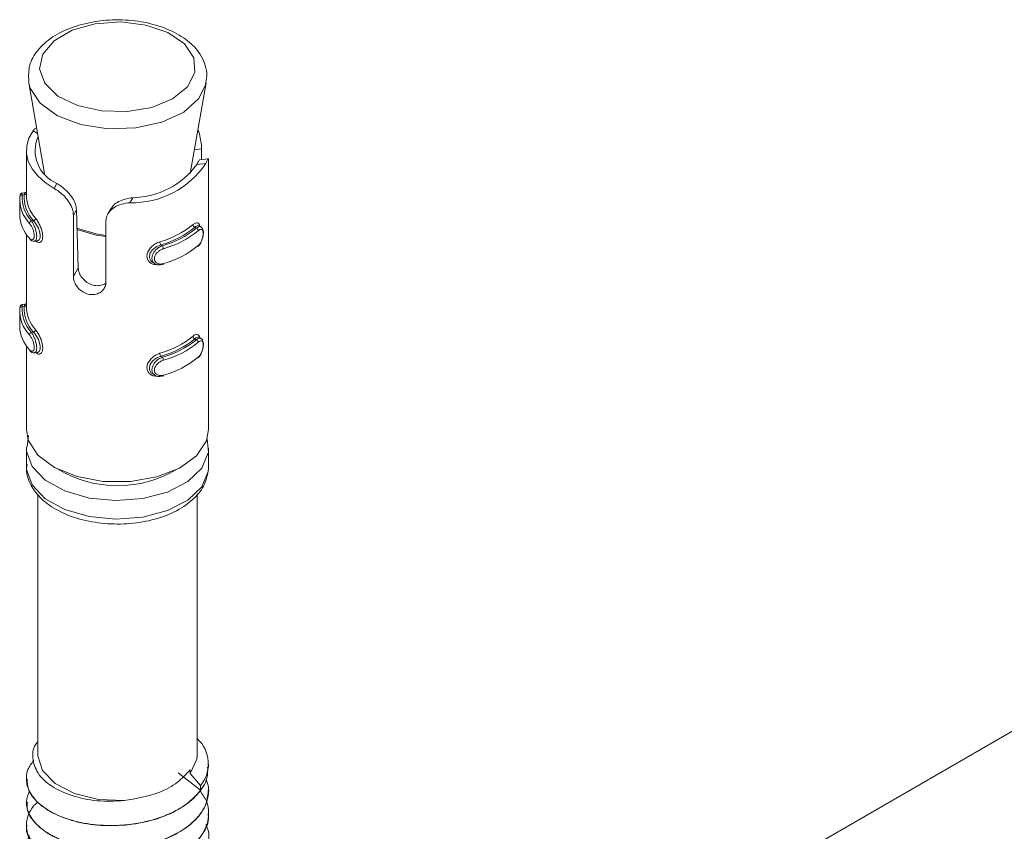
# Model space of a CAD drawing. Header units: millimetres. Extents: x -285 to 376, y -1480 to -23.
# Tile 7 of 38: x -131 to -88, y -908 to -873. Entities that reach past the tile are written whole.
import ezdxf

# ---------------------------------------------------------------- set-up
doc = ezdxf.new("R2010")
doc.units = ezdxf.units.MM

msp = doc.modelspace()

# ---------------------------------------------------------------- linework, layer by layer
at = {"color": 7, "linetype": 'Continuous', "lineweight": 15}
for p, q in [((-130.435, -875.824), (-130.507, -875.531)), ((-130.498, -875.588), (-129.797, -879.576)), ((-123.403, -879.576), (-122.701, -875.588)), ((-130.6, -878.568), (-130.6, -880.528)), ((-122.908, -878.496), (-122.908, -878.963)), ((-122.617, -878.928), (-123, -878.974)), ((-122.6, -890.816), (-122.6, -879.094)), ((-130.654, -880.415), (-130.78, -880.43)), ((-130.893, -880.727), (-130.893, -881.38)), ((-128.4, -881.165), (-128.325, -883.723)), ((-126.897, -881.125), (-127.024, -881.35)), ((-128.537, -884.095), (-128.537, -881.405)), ((-127.111, -881.675), (-127.111, -884.365)), ((-122.928, -881.925), (-123.022, -881.864)), ((-130.6, -882.248), (-130.6, -885.427)), ((-130.249, -882.553), (-130.123, -882.538)), ((-125.054, -883.475), (-124.96, -883.536)), ((-130.654, -885.314), (-130.78, -885.33)), ((-130.893, -885.626), (-130.893, -886.279)), ((-122.928, -886.824), (-123.022, -886.763)), ((-130.6, -887.148), (-130.6, -890.816)), ((-130.249, -887.452), (-130.123, -887.437)), ((-125.054, -888.374), (-124.96, -888.435)), ((-63.316, -890.213), (-122.719, -924.506)), ((-130.505, -891.082), (-130.572, -891.583)), ((-122.663, -891.225), (-122.611, -891.807)), ((-130.6, -891.633), (-130.6, -892.449)), ((-122.6, -892.449), (-122.6, -891.633)), ((-122.602, -892.526), (-122.6, -892.449)), ((-130.1, -893.645), (-130.1, -905.106)), ((-123.1, -905.106), (-123.1, -893.649)), ((-122.95, -906.656), (-123.93, -905.896)), ((-123.406, -905.933), (-123.406, -905.761)), ((-122.95, -906.459), (-123.406, -905.933)), ((-122.6, -905.649), (-122.6, -905.514)), ((-130.6, -906.151), (-130.6, -906.16)), ((-122.95, -906.656), (-122.95, -906.459)), ((-122.6, -906.67), (-122.6, -906.662)), ((-130.6, -907.172), (-130.6, -907.18)), ((-122.6, -907.691), (-122.6, -907.683)), ((-130.6, -908.193), (-130.6, -908.201))]:
    msp.add_line(p, q, dxfattribs=at)
at = {"color": 7, "linetype": 'Continuous', "lineweight": 0}
for p, q in [((-130.303, -877.695), (-130.105, -877.823)), ((-122.908, -878.496), (-123.219, -878.533)), ((-122.72, -879.131), (-123.114, -879.178)), ((-129.383, -880.226), (-129.258, -880.006)), ((-130.696, -880.516), (-130.788, -880.527)), ((-126.058, -880.856), (-125.932, -880.636)), ((-128.537, -881.405), (-128.4, -881.165)), ((-130.286, -881.646), (-130.377, -881.657)), ((-123.202, -881.935), (-123.14, -881.975)), ((-124.692, -882.705), (-124.63, -882.745)), ((-128.537, -884.095), (-128.325, -883.723)), ((-130.696, -885.415), (-130.788, -885.426)), ((-130.286, -886.545), (-130.377, -886.556)), ((-123.202, -886.834), (-123.14, -886.874)), ((-124.692, -887.604), (-124.63, -887.644))]:
    msp.add_line(p, q, dxfattribs=at)
at = {"color": 7, "linetype": 'Continuous', "lineweight": 0, "flags": 128}
for points in [[(-123.249, -874.488), (-123.659, -873.882), (-124.387, -873.386), (-125.355, -873.053), (-126.458, -872.919), (-127.577, -873), (-128.589, -873.285), (-129.386, -873.745), (-129.881, -874.33), (-130.02, -874.976), (-129.789, -875.612), (-129.212, -876.171), (-128.352, -876.592), (-127.302, -876.828), (-126.176, -876.855), (-125.096, -876.669), (-124.179, -876.291), (-123.524, -875.762), (-123.202, -875.138), (-123.249, -874.488)], [(-122.707, -875.617), (-123.024, -876.286), (-123.695, -876.878), (-124.65, -877.322), (-125.795, -877.574), (-127.02, -877.609), (-128.203, -877.424), (-129.23, -877.037), (-129.999, -876.485), (-130.435, -875.824)], [(-130.779, -880.437), (-130.783, -880.438), (-130.787, -880.496), (-130.788, -880.527), (-130.788, -880.527), (-130.788, -880.527)], [(-128.403, -881.969), (-127.536, -882.229), (-127.111, -882.29)], [(-127.111, -882.345), (-127.535, -882.284), (-128.378, -882.033)], [(-130.779, -885.336), (-130.783, -885.337), (-130.787, -885.395), (-130.788, -885.426), (-130.788, -885.426), (-130.788, -885.426)], [(-122.611, -891.807), (-122.617, -891.846), (-122.903, -892.514), (-123.517, -893.104), (-124.405, -893.564), (-125.489, -893.851), (-126.67, -893.942), (-127.846, -893.827), (-128.911, -893.517), (-129.771, -893.04), (-130.348, -892.438), (-130.593, -891.765), (-130.599, -891.592)], [(-130.6, -892.449), (-130.593, -892.581), (-130.348, -893.255), (-129.771, -893.857), (-128.911, -894.334), (-127.846, -894.644), (-126.67, -894.758), (-125.489, -894.668), (-124.405, -894.38), (-123.517, -893.921), (-122.903, -893.331), (-122.617, -892.663), (-122.602, -892.526)]]:
    msp.add_lwpolyline(points, dxfattribs=at)
at = {"color": 7, "linetype": 'Continuous', "lineweight": 15, "flags": 128}
for points in [[(-130.303, -877.695), (-130.486, -878.021), (-130.583, -878.36), (-130.593, -878.702), (-130.515, -879.042), (-130.35, -879.372), (-130.103, -879.683), (-129.778, -879.97), (-129.383, -880.226)], [(-130.123, -882.535), (-130.115, -882.537), (-130.038, -882.49), (-129.994, -882.392), (-129.989, -882.263), (-130.018, -882.12), (-130.074, -881.971), (-130.154, -881.823), (-130.246, -881.692), (-130.286, -881.646), (-130.286, -881.646), (-130.286, -881.646)], [(-123.023, -881.865), (-123.079, -881.856), (-123.161, -881.899), (-123.202, -881.935), (-123.202, -881.935), (-123.202, -881.935)], [(-124.584, -883.531), (-124.585, -883.546), (-124.588, -883.559), (-124.592, -883.568), (-124.598, -883.574), (-124.605, -883.576), (-124.612, -883.575), (-124.621, -883.57), (-124.63, -883.561)], [(-130.123, -887.435), (-130.115, -887.436), (-130.038, -887.389), (-129.994, -887.291), (-129.989, -887.162), (-130.018, -887.02), (-130.074, -886.87), (-130.154, -886.722), (-130.246, -886.591), (-130.286, -886.545), (-130.286, -886.545), (-130.286, -886.545)], [(-123.023, -886.765), (-123.079, -886.755), (-123.161, -886.798), (-123.202, -886.834), (-123.202, -886.834), (-123.202, -886.834)], [(-124.584, -888.431), (-124.585, -888.445), (-124.588, -888.458), (-124.592, -888.467), (-124.598, -888.473), (-124.605, -888.476), (-124.612, -888.474), (-124.621, -888.469), (-124.63, -888.461)], [(-130.6, -890.816), (-130.515, -891.29), (-130.094, -891.94), (-129.358, -892.489), (-128.373, -892.886), (-127.227, -893.097), (-126.026, -893.102), (-124.875, -892.9), (-123.881, -892.51), (-123.132, -891.968), (-122.696, -891.321), (-122.6, -890.816)], [(-126.309, -907.119), (-127.441, -907.067), (-128.485, -906.808), (-129.33, -906.37), (-129.888, -905.798), (-130.099, -905.154), (-130.1, -905.106)], [(-123.1, -905.106), (-123.116, -905.299), (-123.406, -905.933)]]:
    msp.add_lwpolyline(points, dxfattribs=at)
at = {"color": 7, "linetype": 'Continuous', "lineweight": 15}
for centre, radius, start, end in [((-128.67, -878.578), 1.545, 156.105, 247.6228), ((-125.958, -876.959), 3.899, 268.5296, 326.1414), ((-125.994, -877.061), 3.575, 270.9906, 323.6804), ((-129.343, -880.7), 1.547, 176.4829, 223.4411), ((-129.282, -880.619), 1.509, 176.482, 223.4417), ((-129.116, -880.581), 1.582, 177.6294, 222.2949), ((-129.039, -880.491), 1.561, 181.3594, 222.1716), ((-129.323, -881.341), 1.571, 181.4229, 223.269), ((-125.834, -878.671), 4.052, 285.6867, 308.9842), ((-125.815, -878.706), 4.153, 285.6867, 308.9842), ((-125.656, -878.933), 3.947, 285.0692, 309.6019), ((-125.637, -878.969), 4.048, 285.069, 309.6019), ((-125.637, -879.622), 4.048, 285.069, 309.6019), ((-129.343, -885.6), 1.547, 176.4829, 223.4411), ((-129.282, -885.519), 1.509, 176.482, 223.4417), ((-129.116, -885.48), 1.582, 177.6294, 222.2949), ((-129.039, -885.39), 1.561, 181.3594, 222.1716), ((-129.323, -886.24), 1.571, 181.4229, 223.269), ((-125.834, -883.57), 4.052, 285.6867, 308.9842), ((-125.815, -883.605), 4.153, 285.6867, 308.9842), ((-125.656, -883.833), 3.947, 285.0692, 309.6019), ((-125.637, -883.868), 4.048, 285.069, 309.6019), ((-125.637, -884.521), 4.048, 285.069, 309.6019), ((-124.124, -905.507), 1.511, 320.9724, 47.3294)]:
    msp.add_arc(centre, radius, start, end, dxfattribs=at)
at = {"color": 7, "linetype": 'Continuous', "lineweight": 0}
for centre, radius, start, end in [((-130.799, -880.615), 0.089, 82.6424, 173.7808), ((-130.689, -880.419), 0.0967, 265.5315, 337.2832), ((-130.345, -881.775), 0.123, 105.521, 175.0689), ((-130.317, -881.528), 0.122, 284.8879, 354.9874), ((-123.152, -881.811), 0.133, 184.0221, 248.0216), ((-123.188, -882.098), 0.132, 4.1251, 68.6792), ((-124.518, -882.569), 0.221, 180.7701, 217.8603), ((-124.811, -882.881), 0.226, 0.7124, 36.9364), ((-130.799, -885.514), 0.089, 82.6342, 173.789), ((-130.689, -885.318), 0.0968, 265.5377, 337.2821), ((-130.317, -886.427), 0.122, 284.8925, 354.986), ((-130.345, -886.674), 0.123, 105.5142, 175.0757), ((-123.152, -886.71), 0.133, 184.0236, 248.0172), ((-123.188, -886.997), 0.132, 4.1186, 68.6857), ((-124.518, -887.468), 0.221, 180.7713, 217.8574), ((-124.811, -887.78), 0.226, 0.7084, 36.9404), ((-126.6, -888.174), 5.112, 238.9004, 301.0996)]:
    msp.add_arc(centre, radius, start, end, dxfattribs=at)
at = {"color": 7, "linetype": 'Continuous', "lineweight": 15}
for points, knots in [([(-122.779, -874.726), (-122.841, -874.589), (-123.005, -874.223), (-123.505, -873.712), (-124.295, -873.244), (-125.287, -872.929), (-126.393, -872.797), (-127.518, -872.859), (-128.572, -873.113), (-129.481, -873.549), (-130.126, -874.126), (-130.516, -874.807), (-130.503, -875.28), (-130.497, -875.516)], [0, 0, 0, 0, 0.0542306, 0.144391, 0.2386535, 0.3360782, 0.4334654, 0.5307688, 0.6285094, 0.7272804, 0.8276467, 0.91416, 1, 1, 1, 1]), ([(-122.738, -875.621), (-122.706, -875.465), (-122.644, -875.163), (-122.735, -874.868), (-122.779, -874.726)], [0, 0, 0, 0, 0.51856, 1, 1, 1, 1]), ([(-130.303, -877.695), (-130.276, -877.658), (-130.228, -877.593), (-130.173, -877.577), (-130.15, -877.57)], [0, 0, 0, 0, 0.565249, 1, 1, 1, 1]), ([(-123.068, -877.672), (-123.067, -877.673), (-123.016, -877.768), (-122.963, -878.001), (-122.914, -878.284), (-122.91, -878.437), (-122.908, -878.496)], [0, 0, 0, 0, 0.0026, 0.391141, 0.766012, 1, 1, 1, 1]), ([(-123.114, -879.178), (-123.082, -879.117), (-123.023, -879.002), (-123.007, -878.988), (-122.999, -878.981)], [0, 0, 0, 0, 0.5375656, 1, 1, 1, 1]), ([(-122.6, -879.094), (-122.6, -879.046), (-122.6, -878.942), (-122.615, -878.913), (-122.652, -878.975), (-122.698, -879.081), (-122.72, -879.131)], [0, 0, 0, 0, 0.235704, 0.499183, 0.765046, 1, 1, 1, 1]), ([(-130.781, -880.431), (-130.794, -880.434), (-130.817, -880.44), (-130.843, -880.461), (-130.86, -880.484), (-130.872, -880.51), (-130.882, -880.544), (-130.884, -880.582), (-130.886, -880.606)], [0, 0, 0, 0, 0.122357, 0.227815, 0.331449, 0.453124, 0.654673, 1, 1, 1, 1]), ([(-130.587, -880.37), (-130.587, -880.37), (-130.586, -880.367), (-130.588, -880.377), (-130.605, -880.396), (-130.631, -880.413), (-130.649, -880.413), (-130.654, -880.413)], [0, 0, 0, 0, 0.0073348, 0.3611225, 0.6238022, 0.9008705, 1, 1, 1, 1]), ([(-128.537, -881.405), (-128.542, -881.339), (-128.554, -881.18), (-128.664, -880.916), (-128.856, -880.645), (-129.098, -880.412), (-129.279, -880.286), (-129.372, -880.233), (-129.383, -880.226)], [0, 0, 0, 0, 0.147078, 0.351354, 0.555299, 0.760038, 0.971377, 1, 1, 1, 1]), ([(-129.258, -880.006), (-129.192, -880.049), (-129.038, -880.151), (-128.787, -880.373), (-128.57, -880.646), (-128.431, -880.918), (-128.411, -881.084), (-128.4, -881.165)], [0, 0, 0, 0, 0.173197, 0.407731, 0.615899, 0.813566, 1, 1, 1, 1]), ([(-126.058, -880.856), (-126.18, -880.872), (-126.424, -880.905), (-126.749, -881.049), (-126.982, -881.254), (-127.096, -881.474), (-127.107, -881.619), (-127.111, -881.675)], [0, 0, 0, 0, 0.227112, 0.454904, 0.667249, 0.872122, 1, 1, 1, 1]), ([(-126.888, -881.131), (-126.855, -881.076), (-126.779, -880.947), (-126.55, -880.798), (-126.253, -880.683), (-126.04, -880.652), (-125.932, -880.636)], [0, 0, 0, 0, 0.1976379, 0.4648193, 0.7302981, 1, 1, 1, 1]), ([(-123.285, -881.821), (-123.268, -881.807), (-123.211, -881.762), (-123.127, -881.727), (-123.051, -881.747), (-123.007, -881.801), (-122.997, -881.863), (-122.994, -881.882)], [0, 0, 0, 0, 0.121615, 0.391173, 0.647346, 0.889006, 1, 1, 1, 1]), ([(-123.071, -882.776), (-123.055, -882.763), (-123.001, -882.718), (-122.925, -882.59), (-122.861, -882.42), (-122.827, -882.246), (-122.828, -882.097), (-122.856, -881.987), (-122.908, -881.945), (-122.927, -881.93)], [0, 0, 0, 0, 0.074577, 0.257055, 0.423623, 0.580306, 0.748157, 0.908472, 1, 1, 1, 1]), ([(-130.443, -882.461), (-130.433, -882.474), (-130.398, -882.518), (-130.326, -882.558), (-130.268, -882.55), (-130.251, -882.548)], [0, 0, 0, 0, 0.236512, 0.768883, 1, 1, 1, 1]), ([(-124.692, -882.705), (-124.692, -882.705), (-124.741, -882.719), (-124.849, -882.758), (-125, -882.856), (-125.125, -882.985), (-125.196, -883.128), (-125.205, -883.268), (-125.155, -883.384), (-125.099, -883.455), (-125.055, -883.473), (-125.053, -883.474)], [0, 0, 0, 0, 0.000052, 0.137339, 0.290079, 0.444251, 0.59192, 0.728153, 0.858363, 0.992421, 1, 1, 1, 1]), ([(-124.63, -883.561), (-124.63, -883.561), (-124.683, -883.577), (-124.786, -883.596), (-124.927, -883.564), (-125.034, -883.483), (-125.09, -883.365), (-125.092, -883.229), (-125.045, -883.091), (-124.956, -882.959), (-124.831, -882.843), (-124.714, -882.777), (-124.647, -882.75), (-124.63, -882.745), (-124.63, -882.745)], [0, 0, 0, 0, 0.000039, 0.112218, 0.224487, 0.337099, 0.445583, 0.547542, 0.646165, 0.746787, 0.852427, 0.963249, 0.999961, 1, 1, 1, 1]), ([(-128.325, -883.723), (-128.317, -883.789), (-128.299, -883.922), (-128.184, -884.131), (-128.013, -884.314), (-127.796, -884.448), (-127.553, -884.511), (-127.32, -884.492), (-127.159, -884.438), (-127.104, -884.38), (-127.096, -884.372)], [0, 0, 0, 0, 0.137892, 0.275859, 0.415033, 0.556347, 0.697099, 0.836425, 0.976354, 1, 1, 1, 1]), ([(-127.111, -884.365), (-127.115, -884.408), (-127.123, -884.518), (-127.21, -884.68), (-127.374, -884.821), (-127.591, -884.898), (-127.834, -884.897), (-128.07, -884.816), (-128.277, -884.669), (-128.435, -884.473), (-128.523, -884.27), (-128.533, -884.147), (-128.537, -884.095)], [0, 0, 0, 0, 0.0675426, 0.1728511, 0.2793805, 0.3873244, 0.4946843, 0.6004069, 0.7059569, 0.8130294, 0.9210395, 1, 1, 1, 1]), ([(-130.781, -885.33), (-130.794, -885.333), (-130.817, -885.339), (-130.843, -885.36), (-130.86, -885.383), (-130.872, -885.409), (-130.882, -885.443), (-130.884, -885.481), (-130.886, -885.505)], [0, 0, 0, 0, 0.122357, 0.227815, 0.331448, 0.453123, 0.654672, 1, 1, 1, 1]), ([(-130.587, -885.27), (-130.587, -885.27), (-130.586, -885.266), (-130.588, -885.276), (-130.605, -885.295), (-130.631, -885.312), (-130.649, -885.312), (-130.654, -885.312)], [0, 0, 0, 0, 0.007353, 0.361116, 0.623798, 0.900869, 1, 1, 1, 1]), ([(-123.285, -886.72), (-123.268, -886.706), (-123.211, -886.661), (-123.127, -886.626), (-123.051, -886.646), (-123.007, -886.701), (-122.997, -886.762), (-122.994, -886.781)], [0, 0, 0, 0, 0.121615, 0.391177, 0.647345, 0.889006, 1, 1, 1, 1]), ([(-123.071, -887.675), (-123.055, -887.662), (-123.001, -887.618), (-122.925, -887.489), (-122.861, -887.319), (-122.827, -887.145), (-122.828, -886.996), (-122.856, -886.886), (-122.908, -886.844), (-122.927, -886.829)], [0, 0, 0, 0, 0.074577, 0.257059, 0.423627, 0.580304, 0.748155, 0.908478, 1, 1, 1, 1]), ([(-130.443, -887.36), (-130.433, -887.373), (-130.398, -887.417), (-130.326, -887.457), (-130.268, -887.449), (-130.251, -887.447)], [0, 0, 0, 0, 0.2365126, 0.7688817, 1, 1, 1, 1]), ([(-124.692, -887.604), (-124.692, -887.604), (-124.741, -887.619), (-124.849, -887.658), (-125, -887.755), (-125.125, -887.884), (-125.196, -888.028), (-125.205, -888.167), (-125.155, -888.283), (-125.099, -888.354), (-125.055, -888.372), (-125.053, -888.373)], [0, 0, 0, 0, 0.000052, 0.137339, 0.290079, 0.444247, 0.591916, 0.728148, 0.858364, 0.992418, 1, 1, 1, 1]), ([(-124.63, -888.461), (-124.63, -888.461), (-124.683, -888.477), (-124.786, -888.495), (-124.927, -888.464), (-125.034, -888.383), (-125.09, -888.264), (-125.092, -888.128), (-125.045, -887.99), (-124.956, -887.859), (-124.831, -887.742), (-124.714, -887.676), (-124.647, -887.649), (-124.63, -887.644), (-124.63, -887.644)], [0, 0, 0, 0, 0.000039, 0.112218, 0.224489, 0.337097, 0.445586, 0.547544, 0.646167, 0.746788, 0.852429, 0.963249, 0.999961, 1, 1, 1, 1]), ([(-130.565, -892.345), (-130.578, -892.421), (-130.635, -892.735), (-130.422, -893.289), (-129.949, -893.907), (-129.215, -894.414), (-128.271, -894.783), (-127.18, -894.977), (-126.04, -894.979), (-124.943, -894.787), (-123.966, -894.409), (-123.224, -893.88), (-122.729, -893.245), (-122.644, -892.774), (-122.603, -892.545)], [0, 0, 0, 0, 0.0263001, 0.1099303, 0.1931415, 0.2809644, 0.372643, 0.4648184, 0.556812, 0.6490651, 0.7420263, 0.8363346, 0.9202915, 1, 1, 1, 1]), ([(-126.309, -907.119), (-126.708, -907.136), (-127.507, -907.17), (-128.629, -906.926), (-129.542, -906.499), (-130.161, -905.913), (-130.352, -905.245), (-130.312, -904.759), (-130.108, -904.551), (-130.1, -904.542)], [0, 0, 0, 0, 0.162672, 0.325344, 0.48803, 0.655256, 0.822421, 0.992632, 1, 1, 1, 1]), ([(-122.95, -906.656), (-123.133, -906.866), (-123.337, -907.1), (-123.673, -907.338), (-123.945, -907.516), (-124.525, -907.811), (-125.376, -908.071), (-126.1, -908.174), (-126.482, -908.2), (-126.991, -908.222), (-127.81, -908.182), (-128.848, -907.939), (-129.723, -907.533), (-130.337, -907.004), (-130.571, -906.512), (-130.611, -906.099), (-130.57, -905.745), (-130.372, -905.485), (-130.272, -905.354)], [0, 0, 0, 0, 0.092365, 0.102916, 0.122208, 0.186918, 0.28083, 0.344974, 0.363744, 0.373614, 0.468206, 0.561336, 0.648849, 0.749197, 0.841629, 0.873642, 0.935998, 1, 1, 1, 1]), ([(-130.562, -906.158), (-130.559, -906.313), (-130.552, -906.684), (-130.121, -907.238), (-129.371, -907.741), (-128.353, -908.094), (-127.182, -908.249), (-125.954, -908.193), (-124.786, -907.929), (-123.783, -907.47), (-123.048, -906.86), (-122.637, -906.229), (-122.64, -905.813), (-122.642, -905.648)], [0, 0, 0, 0, 0.068344, 0.164558, 0.261976, 0.357231, 0.454476, 0.551094, 0.646754, 0.744288, 0.839744, 0.936619, 1, 1, 1, 1]), ([(-126.309, -907.119), (-125.78, -907.027), (-124.899, -906.874), (-123.923, -906.339), (-123.577, -905.952), (-123.406, -905.761)], [0, 0, 0, 0, 0.431218, 0.718663, 1, 1, 1, 1]), ([(-122.707, -906.186), (-122.663, -906.304), (-122.588, -906.507), (-122.603, -906.871), (-122.715, -907.35), (-123.111, -907.944), (-123.85, -908.517), (-124.819, -908.949), (-125.94, -909.201), (-126.975, -909.254), (-127.738, -909.187), (-128.46, -909.059), (-128.947, -908.903), (-129.325, -908.73), (-129.605, -908.589), (-130.065, -908.285), (-130.45, -907.831), (-130.581, -907.441), (-130.599, -907.235), (-130.603, -907.014), (-130.528, -906.838), (-130.461, -906.682)], [0, 0, 0, 0, 0.041062, 0.070811, 0.123444, 0.204924, 0.285629, 0.367966, 0.448673, 0.530151, 0.582806, 0.612533, 0.692887, 0.702121, 0.718922, 0.775137, 0.856845, 0.913146, 0.929347, 0.937554, 1, 1, 1, 1]), ([(-122.99, -906.667), (-122.877, -906.824), (-122.649, -907.143), (-122.553, -907.8), (-122.758, -908.528), (-123.389, -909.218), (-124.223, -909.733), (-125.274, -910.101), (-126.434, -910.27), (-127.6, -910.247), (-128.664, -910.041), (-129.58, -909.66), (-130.243, -909.151), (-130.6, -908.55), (-130.625, -907.992), (-130.444, -907.587), (-130.287, -907.338), (-130.152, -907.233), (-130.097, -907.19)], [0, 0, 0, 0, 0.051022, 0.103474, 0.195622, 0.267334, 0.336574, 0.408432, 0.484282, 0.551669, 0.623346, 0.694328, 0.766751, 0.837749, 0.909408, 0.955864, 0.981875, 1, 1, 1, 1]), ([(-130.554, -907.181), (-130.565, -907.276), (-130.599, -907.586), (-130.268, -908.102), (-129.607, -908.638), (-128.648, -909.036), (-127.509, -909.248), (-126.287, -909.249), (-125.091, -909.042), (-124.034, -908.632), (-123.217, -908.058), (-122.691, -907.385), (-122.638, -906.902), (-122.613, -906.669)], [0, 0, 0, 0, 0.042589, 0.138068, 0.235613, 0.331261, 0.427912, 0.525152, 0.62042, 0.717855, 0.814049, 0.910118, 1, 1, 1, 1]), ([(-130.573, -908.202), (-130.582, -908.239), (-130.638, -908.488), (-130.389, -908.958), (-129.824, -909.525), (-128.929, -909.965), (-127.831, -910.232), (-126.621, -910.29), (-125.406, -910.14), (-124.303, -909.783), (-123.402, -909.248), (-122.822, -908.585), (-122.564, -908.038), (-122.619, -907.74), (-122.628, -907.692)], [0, 0, 0, 0, 0.016534, 0.111799, 0.209143, 0.305642, 0.401453, 0.498995, 0.594399, 0.691411, 0.788397, 0.883819, 0.981366, 1, 1, 1, 1]), ([(-122.724, -908.174), (-122.691, -908.242), (-122.538, -908.559), (-122.615, -909.145), (-122.986, -909.849), (-123.445, -910.249), (-123.714, -910.426), (-123.72, -910.43), (-123.739, -910.443), (-123.809, -910.488), (-124.088, -910.656), (-124.701, -910.941), (-125.702, -911.206), (-126.874, -911.306), (-127.658, -911.241), (-128.058, -911.17), (-128.164, -911.151), (-128.501, -911.079), (-129.132, -910.886), (-129.874, -910.494), (-130.423, -909.943), (-130.582, -909.508), (-130.601, -909.238), (-130.593, -909.03), (-130.581, -908.823), (-130.467, -908.678), (-130.459, -908.668)], [0, 0, 0, 0, 0.023966, 0.110984, 0.191081, 0.271172, 0.27139, 0.271759, 0.272946, 0.277124, 0.292685, 0.352529, 0.432703, 0.512564, 0.593807, 0.596694, 0.601604, 0.617494, 0.673469, 0.754088, 0.834234, 0.914375, 0.922565, 0.938856, 0.995657, 1, 1, 1, 1])]:
    msp.add_open_spline(points, degree=3, knots=knots, dxfattribs=at)
at = {"color": 7, "linetype": 'Continuous', "lineweight": 0}
for points, knots in [([(-130.696, -880.516), (-130.696, -880.516), (-130.687, -880.485), (-130.681, -880.431), (-130.662, -880.422), (-130.653, -880.418)], [0, 0, 0, 0, 0.000194, 0.497647, 1, 1, 1, 1]), ([(-130.377, -881.657), (-130.377, -881.657), (-130.349, -881.687), (-130.306, -881.768), (-130.232, -881.922), (-130.177, -882.094), (-130.147, -882.258), (-130.146, -882.396), (-130.172, -882.493), (-130.209, -882.547), (-130.24, -882.547), (-130.251, -882.547)], [0, 0, 0, 0, 0.000043, 0.140165, 0.280401, 0.421061, 0.556572, 0.683926, 0.807115, 0.932799, 1, 1, 1, 1]), ([(-130.196, -881.539), (-130.182, -881.556), (-130.137, -881.613), (-130.058, -881.742), (-129.973, -881.921), (-129.911, -882.105), (-129.88, -882.283), (-129.885, -882.442), (-129.933, -882.562), (-130.013, -882.616), (-130.097, -882.609), (-130.148, -882.561), (-130.167, -882.543)], [0, 0, 0, 0, 0.0517193, 0.1663592, 0.2753018, 0.3780745, 0.4792161, 0.5855149, 0.6997386, 0.8171178, 0.9320604, 1, 1, 1, 1]), ([(-130.467, -882.418), (-130.459, -882.425), (-130.43, -882.457), (-130.378, -882.487), (-130.319, -882.482), (-130.275, -882.438), (-130.251, -882.358), (-130.252, -882.248), (-130.28, -882.115), (-130.332, -881.978), (-130.399, -881.852), (-130.444, -881.794), (-130.467, -881.764)], [0, 0, 0, 0, 0.037282, 0.149826, 0.256282, 0.356423, 0.453446, 0.553206, 0.659994, 0.772418, 0.885916, 1, 1, 1, 1]), ([(-123.14, -881.975), (-123.14, -881.975), (-123.103, -881.948), (-123.038, -881.91), (-122.964, -881.898), (-122.937, -881.925), (-122.929, -881.932)], [0, 0, 0, 0, 0.000143, 0.422898, 0.846001, 1, 1, 1, 1]), ([(-123.056, -882.741), (-123.048, -882.733), (-123.012, -882.7), (-122.955, -882.621), (-122.897, -882.499), (-122.858, -882.371), (-122.838, -882.248), (-122.839, -882.139), (-122.863, -882.059), (-122.91, -882.021), (-122.976, -882.028), (-123.03, -882.068), (-123.056, -882.088)], [0, 0, 0, 0, 0.037287, 0.149825, 0.256284, 0.356425, 0.453448, 0.553208, 0.659996, 0.772418, 0.885912, 1, 1, 1, 1]), ([(-124.86, -883.569), (-124.909, -883.571), (-125.017, -883.575), (-125.155, -883.509), (-125.26, -883.402), (-125.312, -883.261), (-125.303, -883.095), (-125.224, -882.92), (-125.085, -882.762), (-124.915, -882.638), (-124.795, -882.593), (-124.739, -882.572)], [0, 0, 0, 0, 0.0951485, 0.2086199, 0.3156661, 0.4210136, 0.5317373, 0.6507115, 0.7729721, 0.8926912, 1, 1, 1, 1]), ([(-124.584, -882.878), (-124.599, -882.883), (-124.657, -882.901), (-124.756, -882.953), (-124.863, -883.043), (-124.94, -883.146), (-124.981, -883.256), (-124.98, -883.366), (-124.931, -883.462), (-124.839, -883.528), (-124.718, -883.558), (-124.629, -883.54), (-124.584, -883.531)], [0, 0, 0, 0, 0.037284, 0.149823, 0.256282, 0.356425, 0.453448, 0.553209, 0.659993, 0.772416, 0.885917, 1, 1, 1, 1]), ([(-130.696, -885.415), (-130.696, -885.415), (-130.687, -885.384), (-130.681, -885.331), (-130.662, -885.321), (-130.653, -885.317)], [0, 0, 0, 0, 0.000194, 0.497652, 1, 1, 1, 1]), ([(-130.196, -886.438), (-130.182, -886.456), (-130.137, -886.512), (-130.058, -886.641), (-129.973, -886.821), (-129.911, -887.005), (-129.88, -887.182), (-129.885, -887.341), (-129.933, -887.461), (-130.013, -887.515), (-130.097, -887.508), (-130.148, -887.46), (-130.167, -887.442)], [0, 0, 0, 0, 0.051719, 0.166361, 0.275301, 0.378073, 0.479215, 0.585518, 0.699742, 0.817118, 0.93206, 1, 1, 1, 1]), ([(-130.467, -887.317), (-130.459, -887.325), (-130.43, -887.356), (-130.378, -887.386), (-130.319, -887.382), (-130.275, -887.337), (-130.251, -887.257), (-130.252, -887.147), (-130.28, -887.014), (-130.332, -886.877), (-130.399, -886.751), (-130.444, -886.693), (-130.467, -886.664)], [0, 0, 0, 0, 0.037282, 0.149827, 0.256283, 0.356424, 0.453448, 0.553208, 0.659991, 0.772416, 0.885917, 1, 1, 1, 1]), ([(-130.377, -886.556), (-130.377, -886.556), (-130.349, -886.586), (-130.306, -886.668), (-130.232, -886.821), (-130.177, -886.993), (-130.147, -887.157), (-130.146, -887.295), (-130.172, -887.393), (-130.209, -887.446), (-130.24, -887.446), (-130.251, -887.446)], [0, 0, 0, 0, 0.000043, 0.140166, 0.280399, 0.421064, 0.55657, 0.683925, 0.807114, 0.932799, 1, 1, 1, 1]), ([(-123.14, -886.874), (-123.14, -886.874), (-123.103, -886.847), (-123.038, -886.809), (-122.964, -886.797), (-122.937, -886.824), (-122.929, -886.832)], [0, 0, 0, 0, 0.000143, 0.422896, 0.845989, 1, 1, 1, 1]), ([(-123.056, -887.641), (-123.048, -887.632), (-123.012, -887.599), (-122.955, -887.52), (-122.897, -887.398), (-122.858, -887.27), (-122.838, -887.147), (-122.839, -887.038), (-122.863, -886.958), (-122.91, -886.921), (-122.976, -886.927), (-123.03, -886.967), (-123.056, -886.987)], [0, 0, 0, 0, 0.037288, 0.149826, 0.256285, 0.356427, 0.45345, 0.55321, 0.659993, 0.772415, 0.885912, 1, 1, 1, 1]), ([(-124.86, -888.469), (-124.909, -888.47), (-125.017, -888.474), (-125.155, -888.408), (-125.26, -888.301), (-125.312, -888.16), (-125.303, -887.994), (-125.224, -887.82), (-125.085, -887.661), (-124.915, -887.538), (-124.795, -887.493), (-124.739, -887.471)], [0, 0, 0, 0, 0.095147, 0.208621, 0.315667, 0.421015, 0.531734, 0.650708, 0.772972, 0.892691, 1, 1, 1, 1]), ([(-124.584, -887.777), (-124.599, -887.782), (-124.657, -887.801), (-124.756, -887.853), (-124.863, -887.942), (-124.94, -888.046), (-124.981, -888.156), (-124.98, -888.265), (-124.931, -888.361), (-124.839, -888.428), (-124.718, -888.457), (-124.629, -888.439), (-124.584, -888.431)], [0, 0, 0, 0, 0.037284, 0.149822, 0.256281, 0.356423, 0.453447, 0.553207, 0.659996, 0.772418, 0.885916, 1, 1, 1, 1])]:
    msp.add_open_spline(points, degree=3, knots=knots, dxfattribs=at)

doc.saveas('drawing.dxf')
